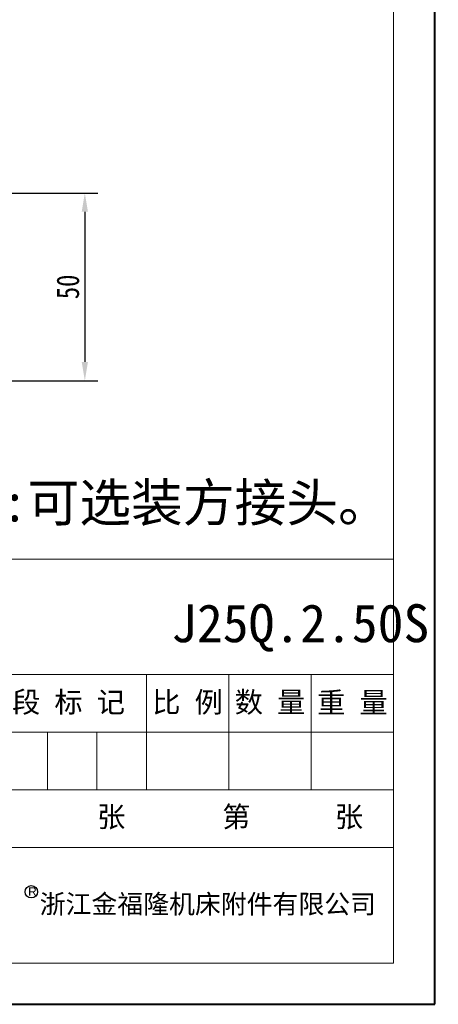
# Model space of a CAD drawing. Header units: millimetres. Extents: x 3199 to 4123, y -210 to 442.
# Tile 14 of 39: x 4011 to 4123, y -210 to 52. Entities that reach past the tile are written whole.
import ezdxf

# ---------------------------------------------------------------- set-up
doc = ezdxf.new("R2010")
doc.units = ezdxf.units.MM
doc.linetypes.add('CENTER2', pattern=[28.575, 19.05, -3.175, 3.175, -3.175])
doc.layers.add('标注', color=1, linetype='Continuous', lineweight=13)
doc.layers.add('标注线', color=7, linetype='Continuous', lineweight=15)
doc.styles.get("Standard").update_dxf_attribs({"font": '仿宋_GB2312.ttf', "width": 0.8})
doc.styles.add('样式 6', font='仿宋_GB2312.ttf')
doc.dimstyles.new('副本 ISO-25.1', dxfattribs={"dimtxt": 6, "dimasz": 5, "dimexe": 3.5, "dimexo": 0.625, "dimgap": 1.5, "dimtad": 1, "dimdsep": 46, "dimtxsty": 'Standard', "dimcen": 2.5, "dimadec": 0, "dimazin": 0, "dimtfac": 1, "dimtmove": 0, "dimatfit": 3, "dimfxl": 0, "dimarcsym": 0})

# ---------------------------------------------------------------- blocks, each defined once
blk = doc.blocks.new('*D1987')
at = {"color": 0, "lineweight": -2}
for p, q in [((3974.23, 5.59), (4031.99, 5.59)), ((4028.49, 0.59), (4028.49, -39.41)), ((3974.23, -44.41), (4031.99, -44.41))]:
    blk.add_line(p, q, dxfattribs=at)
at = {"color": 0, "lineweight": 9}
for points in [[(4027.65, 0.59), (4029.32, 0.59), (4028.49, 5.59)], [(4027.65, -39.41), (4029.32, -39.41), (4028.49, -44.41)]]:
    blk.add_solid(points, dxfattribs=at)
at = {"layer": 'Defpoints', "color": 0, "lineweight": 9}
for p in [(3973.6, 5.59), (3973.6, -44.41), (4028.49, -44.41)]:
    blk.add_point(p, dxfattribs=at)
at = {"color": 0, "lineweight": 9, "insert": (4023.99, -19.41), "char_height": 6, "attachment_point": 5, "rotation": 90}
blk.add_mtext('50', dxfattribs=at)

msp = doc.modelspace()

# ---------------------------------------------------------------- linework, layer by layer
at = {"color": 7, "lineweight": 40}
for p, q in [((4121.72, -210.452), (4121.72, 441.704)), ((3199.48, -210.452), (4121.72, -210.452))]:
    msp.add_line(p, q, dxfattribs=at)
at = {"color": 7, "lineweight": 13}
for p, q in [((4110.741, -199.473), (4110.741, 430.725)), ((3618.847, -91.878), (4110.741, -91.878)), ((3715.495, -199.473), (4110.741, -199.473))]:
    msp.add_line(p, q, dxfattribs=at)
at = {"color": 7, "lineweight": 15}
for p, q in [((3992.167, -122.619), (4110.741, -122.619)), ((4044.867, -153.361), (4044.867, -122.619)), ((4066.825, -153.361), (4066.825, -122.619)), ((4088.783, -153.361), (4088.783, -122.619)), ((3992.167, -137.99), (4110.741, -137.99)), ((4018.517, -153.361), (4018.517, -137.99)), ((4031.692, -153.361), (4031.692, -137.99)), ((3976.797, -153.361), (4110.741, -153.361)), ((3992.167, -168.731), (4110.741, -168.731))]:
    msp.add_line(p, q, dxfattribs=at)
at = {"layer": '标注', "color": 7, "lineweight": 30}
msp.add_circle((4014.235, -180.488), 1.652, dxfattribs=at)

# ---------------------------------------------------------------- texts
at = {"color": 7, "char_height": 10.1067, "attachment_point": 1, "style": '样式 6'}
for s, insert in [('备注:可选装方接头。', (3978.776, -71.779)), ('J25Q.2.50S', (4051.471, -103.923))]:
    msp.add_mtext(s, dxfattribs=dict(at, insert=insert))
at = {"color": 7, "linetype": 'CENTER2', "lineweight": 18, "char_height": 5.51273, "width": 59.55363, "attachment_point": 1, "style": '样式 6'}
for s, insert in [('{\\fSimSun|b0|i0|c134|p2;  共       张}', (3990.49, -157.757)), ('{\\fSimSun|b0|i0|c134|p2;  第      张}', (4057.56, -157.757))]:
    msp.add_mtext(s, dxfattribs=dict(at, insert=insert))
at = {"layer": '标注', "color": 7, "lineweight": 9, "attachment_point": 1, "style": '样式 6'}
for s, insert, char_height, width in [('{\\fArial|b0|i0|c0|p32;R}', (4013.39, -179.297), 2.2632, 1.61494), ('{\\fSimHei|b0|i0|c134|p2;浙江金福隆机床附件有限公司}', (4016.462, -181.219), 5.05179, 95.16319)]:
    msp.add_mtext(s, dxfattribs=dict(at, insert=insert, char_height=char_height, width=width))
at = {"layer": '标注线', "color": 7, "lineweight": 18, "char_height": 5.5127, "attachment_point": 5, "style": '样式 6'}
for s, insert, width in [('阶 段 标 记', (4018.517, -130.305), 52.69941), ('比 例', (4055.846, -130.305), 21.95809), ('数 量', (4077.804, -130.305), 21.95809), ('重 量', (4099.762, -130.305), 21.95809)]:
    msp.add_mtext(s, dxfattribs=dict(at, insert=insert, width=width))

# ---------------------------------------------------------------- dimensions: what is measured, and where the dimension line sits
at = {"color": 5, "lineweight": 9}
dim = msp.add_linear_dim(base=(4028.486, -44.408), p1=(3973.601, 5.592), p2=(3973.601, -44.408), angle=90, dimstyle='副本 ISO-25.1', dxfattribs=at)
dim.commit()
dim.dimension.update_dxf_attribs({"geometry": '*D1987', "text_midpoint": (4023.986, -19.408)})

doc.saveas('drawing.dxf')
